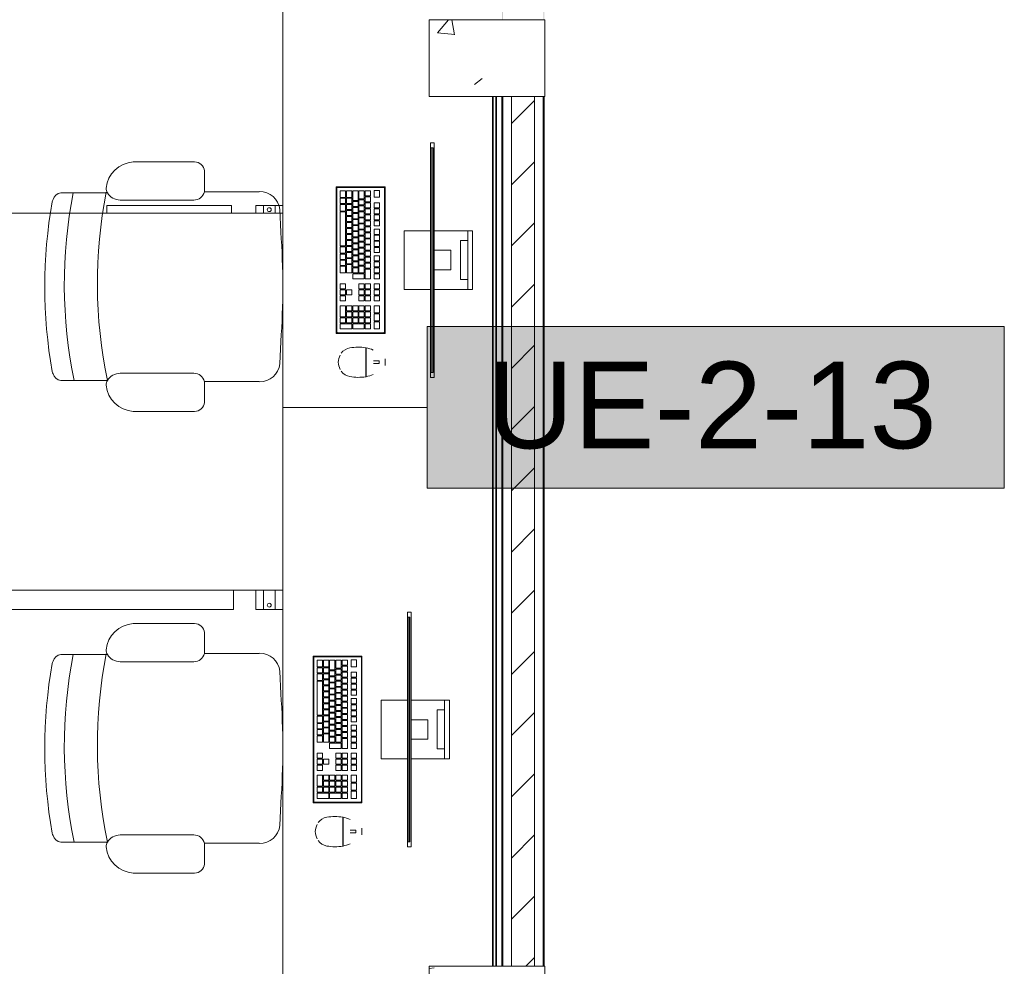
# Model space of a CAD drawing. Header units: metres. Extents: x 1.7 to 42.3, y -72.9 to -47.6.
# Tile 202 of 216: x 38.8 to 41.4, y -63.7 to -61.3. Entities that reach past the tile are written whole.
import ezdxf

# ---------------------------------------------------------------- set-up
doc = ezdxf.new("R2010")
doc.units = ezdxf.units.M
for name, color, linetype, lineweight in [('A-COLS', 7, 'Continuous', 18), ('A-FLOR', 7, 'Continuous', 18), ('A-GENM', 7, 'Continuous', 18), ('A-WALL', 7, 'Continuous', 18), ('A-WALL-PATT', 7, 'Continuous', 18), ('I-FURN', 7, 'Continuous', 18), ('M-EQPM', 7, 'Continuous', 18), ('S-COLS', 7, 'Continuous', 18)]:
    doc.layers.add(name, color=color, linetype=linetype, lineweight=lineweight)
doc.layers.add('M-EQPM-IDEN', color=1, linetype='Continuous', lineweight=9, true_color=0xff0000)
doc.styles.add('Arial_2', font='arial.ttf', dxfattribs={"height": 0.225})
pattern_1 = [(50, (21.555, -62.9), (0.5465545, -0.047815), [0.05715, -0.62865]), (355, (21.555, -62.9), (-0.105728, 0.573166), [0.04572, -0.50292]), (100.451, (21.601, -62.904), (0.440828, 0.525349), [0.04857, -0.53427]), (46.184, (21.555, -62.748), (0.813237, -0.12613), [0.08573, -0.94298]), (96.636, (21.623, -62.758), (0.712212, 0.742287), [0.07286, -0.80141]), (351.184, (21.555, -62.748), (0.712217, 0.742274), [0.06858, -0.75438]), (21, (21.631, -62.786), (0.454846, -0.306795), [0.05715, -0.62865]), (326, (21.631, -62.786), (0.185405, 0.55256), [0.04572, -0.50292]), (71.451, (21.669, -62.811), (0.640251, 0.245763), [0.04857, -0.53427]), (37.5, (21.555, -62.9), (0.009261, 0.2536672), [0.02515, -0.47168, 0.02515, -0.48539, -0.50482]), (37.5, (21.555, -62.9), (0.009261, 0.2536672), [-1.007, 0.02515, -0.47968]), (7.5, (21.555, -62.9), (0.2004558, 0.300546), [0.02515, -0.26594, 0.02515, -0.46025, -0.1924]), (7.5, (21.555, -62.9), (0.2004558, 0.300546), [-0.77648, 0.02515, -0.16726]), (327.5, (21.385, -62.9), (0.4067682, -0.0171882), [0.02515, -0.16535, 0.02515, -0.56921, -0.78867]), (327.5, (21.385, -62.9), (0.4067682, -0.0171882), [-0.78486, 0.02515, -0.76352]), (317.5, (21.309, -62.9), (0.444383, 0.0762794), [0.02515, -0.2225, 0.02515, -0.36957, -0.56007]), (317.5, (21.309, -62.9), (0.444383, 0.0762794), [-0.64237, 0.02515, -0.53492])]

# ---------------------------------------------------------------- blocks, each defined once
blk = doc.blocks.new('CADEIRA GIRATÓRIA OPERACIONAL COM BRAÇO - High Back Fully Upholstered-1902043-2PAV - FRIGORÍFICA')
at = {"layer": 'I-FURN', "color": 253, "true_color": 0xaaaaaa}
for p, q in [((-0.2439, 0.4559), (-0.2439, 0.5772)), ((0.2439, 0.5772), (0.2439, 0.4559)), ((-0.2252, 0.2315), (-0.2252, 0.4225)), ((0.2252, 0.2315), (0.2252, 0.4225)), ((-0.3242, 0.2293), (-0.3242, 0.3887)), ((0.3242, 0.3887), (0.3242, 0.2293)), ((-0.2469, 0.2036), (-0.3007, 0.2036)), ((-0.2469, 0.0612), (-0.2469, 0.2036)), ((0.2469, 0.2036), (0.2469, 0.0612)), ((0.3007, 0.2036), (0.2469, 0.2036)), ((-0.1421, 0.0052), (-0.2007, 0.0078)), ((0.2007, 0.0078), (0.1421, 0.0052))]:
    blk.add_line(p, q, dxfattribs=at)
for centre, radius, start, end in [((0, -0.6572), 1.2757, 80.0509, 99.9491), ((-0.2192, 0.5734), 0.0249, 107.2911, 171.2069), ((-0.1985, 0.5252), 0.0773, 106.4694, 111.3458), ((0.1985, 0.5252), 0.0773, 68.6542, 73.5306), ((0.2192, 0.5734), 0.0249, 8.7931, 72.7089), ((0.0063, -0.6682), 1.236, 78.9173, 101.6771), ((0.0083, -0.7541), 1.236, 78.9173, 101.7706), ((-0.2492, 0.3843), 0.0751, 95.2194, 176.6169), ((-0.2543, 0.4408), 0.0184, 55.2455, 95.2194), ((-0.2643, 0.4225), 0.0391, 0, 58.5107), ((0.2643, 0.4225), 0.0391, 121.4893, 180), ((0.2543, 0.4408), 0.0184, 84.7806, 124.7545), ((0.2543, 0.4408), 0.0184, 84.7806, 124.7545), ((0.2492, 0.3843), 0.0751, 3.3831, 84.7806), ((-0.2539, 0.2315), 0.0287, 284.0881, 0), ((0.2539, 0.2315), 0.0287, 180, 255.9119), ((-0.2983, 0.2293), 0.0259, 180, 264.7241), ((0.2983, 0.2293), 0.0259, 275.2759, 0), ((-0.195, 0.0595), 0.052, 178.1312, 263.7247), ((0.195, 0.0595), 0.052, 276.2753, 1.8688), ((0, 1.953), 1.953, 265.8275, 274.1725)]:
    blk.add_arc(centre, radius, start, end, dxfattribs=at)
blk = doc.blocks.new('COMPUTADOR_ TECLADO_MONITOR_MOUSE - Keyboard-2902647-2PAV - FRIGORÍFICA')
at = {"layer": 'A-GENM', "color": 253, "true_color": 0xaaaaaa}
for p, q in [((0.0762, 0.2274), (-0.0762, 0.2274)), ((-0.0762, 0.2274), (-0.0762, 0.2147)), ((-0.0762, 0.2147), (0.0762, 0.2147)), ((-0.0762, 0.2084), (-0.0762, 0.2147)), ((-0.0762, 0.1278), (-0.0762, 0.2084)), ((0.0508, 0.2147), (-0.0508, 0.2147)), ((-0.0508, 0.2147), (-0.0508, 0.1957)), ((0.0508, 0.1957), (0.0508, 0.2147)), ((0.0762, 0.2147), (0.0762, 0.2274)), ((0.0762, 0.2147), (0.0762, 0.2084)), ((0.0762, 0.2084), (0.0762, 0.1278)), ((-0.0508, 0.1957), (0.0508, 0.1957)), ((0.0254, 0.1711), (-0.0254, 0.1711)), ((-0.0254, 0.1711), (-0.0254, 0.1278)), ((0.0254, 0.1278), (0.0254, 0.1711)), ((0.3048, 0.1278), (-0.3048, 0.1278)), ((-0.3048, 0.1278), (-0.3048, 0.1183)), ((-0.3048, 0.1183), (-0.2921, 0.1183)), ((-0.2921, 0.1183), (-0.2921, 0.1246)), ((-0.2921, 0.1246), (0.2921, 0.1246)), ((0.2921, 0.1246), (-0.2921, 0.1246)), ((-0.2921, 0.1246), (-0.2921, 0.1214)), ((-0.2921, 0.1214), (0.2921, 0.1214)), ((0.2921, 0.1183), (-0.2921, 0.1183)), ((-0.0762, 0.0496), (-0.0762, 0.1183)), ((-0.0254, 0.1278), (0.0254, 0.1278)), ((0.0762, 0.1183), (0.0762, 0.0496)), ((0.2921, 0.1246), (0.2921, 0.1183)), ((0.2921, 0.1214), (0.2921, 0.1246)), ((0.2921, 0.1183), (0.3048, 0.1183)), ((0.3048, 0.1183), (0.3048, 0.1278)), ((-0.0762, 0.0496), (0.0762, 0.0496)), ((-0.1905, 0), (0.1905, 0)), ((-0.1905, -0.127), (-0.1905, 0)), ((-0.1889, -0.0032), (-0.1889, -0.1238)), ((0.1873, -0.0016), (-0.1873, -0.0016)), ((-0.1632, -0.0146), (-0.1808, -0.0146)), ((-0.1808, -0.0146), (-0.1808, -0.0285)), ((-0.1632, -0.0285), (-0.1632, -0.0146)), ((-0.1358, -0.0146), (-0.149, -0.0146)), ((-0.149, -0.0146), (-0.149, -0.0285)), ((-0.1358, -0.0285), (-0.1358, -0.0146)), ((-0.1201, -0.0146), (-0.1333, -0.0146)), ((-0.1333, -0.0146), (-0.1333, -0.0285)), ((-0.1201, -0.0285), (-0.1201, -0.0146)), ((-0.1044, -0.0146), (-0.1177, -0.0146)), ((-0.1177, -0.0146), (-0.1177, -0.0285)), ((-0.1044, -0.0285), (-0.1044, -0.0146)), ((-0.0887, -0.0146), (-0.102, -0.0146)), ((-0.102, -0.0146), (-0.102, -0.0285)), ((-0.0887, -0.0285), (-0.0887, -0.0146)), ((-0.0668, -0.0146), (-0.0801, -0.0146)), ((-0.0801, -0.0146), (-0.0801, -0.0285)), ((-0.0668, -0.0285), (-0.0668, -0.0146)), ((-0.0512, -0.0146), (-0.0644, -0.0146)), ((-0.0644, -0.0146), (-0.0644, -0.0285)), ((-0.0512, -0.0285), (-0.0512, -0.0146)), ((-0.0355, -0.0146), (-0.0488, -0.0146)), ((-0.0488, -0.0146), (-0.0488, -0.0285)), ((-0.0355, -0.0285), (-0.0355, -0.0146)), ((-0.0198, -0.0146), (-0.0331, -0.0146)), ((-0.0331, -0.0146), (-0.0331, -0.0285)), ((-0.0198, -0.0285), (-0.0198, -0.0146)), ((0.0021, -0.0146), (-0.0112, -0.0146)), ((-0.0112, -0.0146), (-0.0112, -0.0285)), ((0.0021, -0.0285), (0.0021, -0.0146)), ((0.0177, -0.0146), (0.0045, -0.0146)), ((0.0045, -0.0146), (0.0045, -0.0285)), ((0.0177, -0.0285), (0.0177, -0.0146)), ((0.0334, -0.0146), (0.0202, -0.0146)), ((0.0202, -0.0146), (0.0202, -0.0285)), ((0.0334, -0.0285), (0.0334, -0.0146)), ((0.0491, -0.0146), (0.0358, -0.0146)), ((0.0358, -0.0146), (0.0358, -0.0285)), ((0.0491, -0.0285), (0.0491, -0.0146)), ((0.075, -0.0146), (0.0617, -0.0146)), ((0.0617, -0.0146), (0.0617, -0.0285)), ((0.075, -0.0285), (0.075, -0.0146)), ((0.0906, -0.0146), (0.0774, -0.0146)), ((0.0774, -0.0146), (0.0774, -0.0285)), ((0.0906, -0.0285), (0.0906, -0.0146)), ((0.1063, -0.0146), (0.093, -0.0146)), ((0.093, -0.0146), (0.093, -0.0285)), ((0.1063, -0.0285), (0.1063, -0.0146)), ((0.1372, -0.0146), (0.1188, -0.0146)), ((0.1188, -0.0146), (0.1188, -0.0285)), ((0.1372, -0.0285), (0.1372, -0.0146)), ((0.1581, -0.0146), (0.1398, -0.0146)), ((0.1398, -0.0146), (0.1398, -0.0285)), ((0.1581, -0.0285), (0.1581, -0.0146)), ((0.1791, -0.0146), (0.1607, -0.0146)), ((0.1607, -0.0146), (0.1607, -0.0285)), ((0.1791, -0.0285), (0.1791, -0.0146)), ((0.1889, -0.1238), (0.1889, -0.0032)), ((0.1905, 0), (0.1905, -0.127)), ((0.2742, 0), (0.2569, 0)), ((0.2686, -0.0156), (0.2622, -0.0156)), ((0.2622, -0.0156), (0.2622, -0.0303)), ((0.2686, -0.0303), (0.2686, -0.0156)), ((-0.1808, -0.0285), (-0.1632, -0.0285)), ((-0.1671, -0.0376), (-0.1804, -0.0376)), ((-0.1804, -0.0376), (-0.1804, -0.0515)), ((-0.1671, -0.0515), (-0.1671, -0.0376)), ((-0.1514, -0.0376), (-0.1647, -0.0376)), ((-0.1647, -0.0376), (-0.1647, -0.0515)), ((-0.1514, -0.0515), (-0.1514, -0.0376)), ((-0.149, -0.0285), (-0.1358, -0.0285)), ((-0.1358, -0.0376), (-0.149, -0.0376)), ((-0.149, -0.0376), (-0.149, -0.0515)), ((-0.1358, -0.0515), (-0.1358, -0.0376)), ((-0.1333, -0.0285), (-0.1201, -0.0285)), ((-0.1201, -0.0376), (-0.1333, -0.0376)), ((-0.1333, -0.0376), (-0.1333, -0.0515)), ((-0.1201, -0.0515), (-0.1201, -0.0376)), ((-0.1177, -0.0285), (-0.1044, -0.0285)), ((-0.1044, -0.0376), (-0.1177, -0.0376)), ((-0.1177, -0.0376), (-0.1177, -0.0515)), ((-0.1044, -0.0515), (-0.1044, -0.0376)), ((-0.102, -0.0285), (-0.0887, -0.0285)), ((-0.0887, -0.0376), (-0.102, -0.0376)), ((-0.102, -0.0376), (-0.102, -0.0515)), ((-0.0887, -0.0515), (-0.0887, -0.0376)), ((-0.0731, -0.0376), (-0.0863, -0.0376)), ((-0.0863, -0.0376), (-0.0863, -0.0515)), ((-0.0801, -0.0285), (-0.0668, -0.0285)), ((-0.0731, -0.0515), (-0.0731, -0.0376)), ((-0.0574, -0.0376), (-0.0706, -0.0376)), ((-0.0706, -0.0376), (-0.0706, -0.0515)), ((-0.0644, -0.0285), (-0.0512, -0.0285)), ((-0.0574, -0.0515), (-0.0574, -0.0376)), ((-0.0417, -0.0376), (-0.055, -0.0376)), ((-0.055, -0.0376), (-0.055, -0.0515)), ((-0.0488, -0.0285), (-0.0355, -0.0285)), ((-0.0417, -0.0515), (-0.0417, -0.0376)), ((-0.026, -0.0376), (-0.0393, -0.0376)), ((-0.0393, -0.0376), (-0.0393, -0.0515)), ((-0.0331, -0.0285), (-0.0198, -0.0285)), ((-0.026, -0.0515), (-0.026, -0.0376)), ((-0.0103, -0.0376), (-0.0236, -0.0376)), ((-0.0236, -0.0376), (-0.0236, -0.0515)), ((-0.0112, -0.0285), (0.0021, -0.0285)), ((-0.0103, -0.0515), (-0.0103, -0.0376)), ((0.0053, -0.0376), (-0.0079, -0.0376)), ((-0.0079, -0.0376), (-0.0079, -0.0515)), ((0.0045, -0.0285), (0.0177, -0.0285)), ((0.0053, -0.0515), (0.0053, -0.0376)), ((0.021, -0.0376), (0.0077, -0.0376)), ((0.0077, -0.0376), (0.0077, -0.0515)), ((0.0202, -0.0285), (0.0334, -0.0285)), ((0.021, -0.0515), (0.021, -0.0376)), ((0.0491, -0.0376), (0.0234, -0.0376)), ((0.0234, -0.0376), (0.0234, -0.0515)), ((0.0358, -0.0285), (0.0491, -0.0285)), ((0.0491, -0.0515), (0.0491, -0.0376)), ((0.0617, -0.0285), (0.075, -0.0285)), ((0.075, -0.0376), (0.0617, -0.0376)), ((0.0617, -0.0376), (0.0617, -0.0515)), ((0.075, -0.0515), (0.075, -0.0376)), ((0.0774, -0.0285), (0.0906, -0.0285)), ((0.0906, -0.0376), (0.0774, -0.0376)), ((0.0774, -0.0376), (0.0774, -0.0515)), ((0.0906, -0.0515), (0.0906, -0.0376)), ((0.093, -0.0285), (0.1063, -0.0285)), ((0.1063, -0.0376), (0.093, -0.0376)), ((0.093, -0.0376), (0.093, -0.0515)), ((0.1063, -0.0515), (0.1063, -0.0376)), ((0.1188, -0.0285), (0.1372, -0.0285)), ((0.1321, -0.0376), (0.1188, -0.0376)), ((0.1188, -0.0376), (0.1188, -0.0515)), ((0.1321, -0.0515), (0.1321, -0.0376)), ((0.1477, -0.0376), (0.1345, -0.0376)), ((0.1345, -0.0376), (0.1345, -0.0515)), ((0.1398, -0.0285), (0.1581, -0.0285)), ((0.1477, -0.0515), (0.1477, -0.0376)), ((0.1634, -0.0376), (0.1501, -0.0376)), ((0.1501, -0.0376), (0.1501, -0.0515)), ((0.1607, -0.0285), (0.1791, -0.0285)), ((0.1634, -0.0515), (0.1634, -0.0376)), ((0.1791, -0.0376), (0.1658, -0.0376)), ((0.1658, -0.0376), (0.1658, -0.0515)), ((0.1791, -0.0515), (0.1791, -0.0376)), ((0.3031, -0.0502), (0.228, -0.0502)), ((0.303, -0.0493), (0.2281, -0.0493)), ((0.229, -0.0493), (0.229, -0.0502)), ((0.229, -0.0502), (0.229, -0.0493)), ((0.3022, -0.0502), (0.3022, -0.0493)), ((0.3022, -0.0493), (0.3022, -0.0502)), ((-0.1804, -0.0515), (-0.1671, -0.0515)), ((-0.1591, -0.0539), (-0.1804, -0.0539)), ((-0.1804, -0.0539), (-0.1804, -0.0678)), ((-0.1804, -0.0678), (-0.1591, -0.0678)), ((-0.1547, -0.0702), (-0.1804, -0.0702)), ((-0.1804, -0.0702), (-0.1804, -0.0841)), ((-0.1647, -0.0515), (-0.1514, -0.0515)), ((-0.1591, -0.0678), (-0.1591, -0.0539)), ((-0.1434, -0.0539), (-0.1566, -0.0539)), ((-0.1566, -0.0539), (-0.1566, -0.0678)), ((-0.1566, -0.0678), (-0.1434, -0.0678)), ((-0.1547, -0.0841), (-0.1547, -0.0702)), ((-0.139, -0.0702), (-0.1523, -0.0702)), ((-0.1523, -0.0702), (-0.1523, -0.0841)), ((-0.149, -0.0515), (-0.1358, -0.0515)), ((-0.1434, -0.0678), (-0.1434, -0.0539)), ((-0.1277, -0.0539), (-0.141, -0.0539)), ((-0.141, -0.0539), (-0.141, -0.0678)), ((-0.141, -0.0678), (-0.1277, -0.0678)), ((-0.139, -0.0841), (-0.139, -0.0702)), ((-0.1233, -0.0702), (-0.1366, -0.0702)), ((-0.1366, -0.0702), (-0.1366, -0.0841)), ((-0.1333, -0.0515), (-0.1201, -0.0515)), ((-0.1277, -0.0678), (-0.1277, -0.0539)), ((-0.112, -0.0539), (-0.1253, -0.0539)), ((-0.1253, -0.0539), (-0.1253, -0.0678)), ((-0.1253, -0.0678), (-0.112, -0.0678)), ((-0.1233, -0.0841), (-0.1233, -0.0702)), ((-0.1076, -0.0702), (-0.1209, -0.0702)), ((-0.1209, -0.0702), (-0.1209, -0.0841)), ((-0.1177, -0.0515), (-0.1044, -0.0515)), ((-0.112, -0.0678), (-0.112, -0.0539)), ((-0.0964, -0.0539), (-0.1096, -0.0539)), ((-0.1096, -0.0539), (-0.1096, -0.0678)), ((-0.1096, -0.0678), (-0.0964, -0.0678)), ((-0.1076, -0.0841), (-0.1076, -0.0702)), ((-0.092, -0.0702), (-0.1052, -0.0702)), ((-0.1052, -0.0702), (-0.1052, -0.0841)), ((-0.102, -0.0515), (-0.0887, -0.0515)), ((-0.0964, -0.0678), (-0.0964, -0.0539)), ((-0.0807, -0.0539), (-0.0939, -0.0539)), ((-0.0939, -0.0539), (-0.0939, -0.0678)), ((-0.0939, -0.0678), (-0.0807, -0.0678)), ((-0.092, -0.0841), (-0.092, -0.0702)), ((-0.0763, -0.0702), (-0.0896, -0.0702)), ((-0.0896, -0.0702), (-0.0896, -0.0841)), ((-0.0863, -0.0515), (-0.0731, -0.0515)), ((-0.0807, -0.0678), (-0.0807, -0.0539)), ((-0.065, -0.0539), (-0.0783, -0.0539)), ((-0.0783, -0.0539), (-0.0783, -0.0678)), ((-0.0783, -0.0678), (-0.065, -0.0678)), ((-0.0763, -0.0841), (-0.0763, -0.0702)), ((-0.0606, -0.0702), (-0.0739, -0.0702)), ((-0.0739, -0.0702), (-0.0739, -0.0841)), ((-0.0706, -0.0515), (-0.0574, -0.0515)), ((-0.065, -0.0678), (-0.065, -0.0539)), ((-0.0493, -0.0539), (-0.0626, -0.0539)), ((-0.0626, -0.0539), (-0.0626, -0.0678)), ((-0.0626, -0.0678), (-0.0493, -0.0678)), ((-0.0606, -0.0841), (-0.0606, -0.0702)), ((-0.0449, -0.0702), (-0.0582, -0.0702)), ((-0.0582, -0.0702), (-0.0582, -0.0841)), ((-0.055, -0.0515), (-0.0417, -0.0515)), ((-0.0493, -0.0678), (-0.0493, -0.0539)), ((-0.0336, -0.0539), (-0.0469, -0.0539)), ((-0.0469, -0.0539), (-0.0469, -0.0678)), ((-0.0469, -0.0678), (-0.0336, -0.0678)), ((-0.0449, -0.0841), (-0.0449, -0.0702)), ((-0.0293, -0.0702), (-0.0425, -0.0702)), ((-0.0425, -0.0702), (-0.0425, -0.0841)), ((-0.0393, -0.0515), (-0.026, -0.0515)), ((-0.0336, -0.0678), (-0.0336, -0.0539)), ((-0.018, -0.0539), (-0.0312, -0.0539)), ((-0.0312, -0.0539), (-0.0312, -0.0678)), ((-0.0312, -0.0678), (-0.018, -0.0678)), ((-0.0293, -0.0841), (-0.0293, -0.0702)), ((-0.0136, -0.0702), (-0.0268, -0.0702)), ((-0.0268, -0.0702), (-0.0268, -0.0841)), ((-0.0236, -0.0515), (-0.0103, -0.0515)), ((-0.018, -0.0678), (-0.018, -0.0539)), ((-0.0023, -0.0539), (-0.0156, -0.0539)), ((-0.0156, -0.0539), (-0.0156, -0.0678)), ((-0.0156, -0.0678), (-0.0023, -0.0678)), ((-0.0136, -0.0841), (-0.0136, -0.0702)), ((0.0021, -0.0702), (-0.0112, -0.0702)), ((-0.0112, -0.0702), (-0.0112, -0.0841)), ((-0.0079, -0.0515), (0.0053, -0.0515)), ((-0.0023, -0.0678), (-0.0023, -0.0539)), ((0.0134, -0.0539), (0.0001, -0.0539)), ((0.0001, -0.0539), (0.0001, -0.0678)), ((0.0001, -0.0678), (0.0134, -0.0678)), ((0.0021, -0.0841), (0.0021, -0.0702)), ((0.0178, -0.0702), (0.0045, -0.0702)), ((0.0045, -0.0702), (0.0045, -0.0841)), ((0.0077, -0.0515), (0.021, -0.0515)), ((0.0134, -0.0678), (0.0134, -0.0539)), ((0.0334, -0.0539), (0.0158, -0.0539)), ((0.0158, -0.0539), (0.0158, -0.0678)), ((0.0158, -0.0678), (0.0334, -0.0678)), ((0.0178, -0.0841), (0.0178, -0.0702)), ((0.0334, -0.0702), (0.0202, -0.0702)), ((0.0202, -0.0702), (0.0202, -0.0841)), ((0.0234, -0.0515), (0.0491, -0.0515)), ((0.0334, -0.0678), (0.0334, -0.0539)), ((0.0334, -0.0841), (0.0334, -0.0702)), ((0.0491, -0.0539), (0.0359, -0.0539)), ((0.0359, -0.0539), (0.0359, -0.0841)), ((0.0491, -0.0841), (0.0491, -0.0539)), ((0.0617, -0.0515), (0.075, -0.0515)), ((0.0617, -0.0539), (0.0617, -0.0678)), ((0.075, -0.0539), (0.0617, -0.0539)), ((0.0617, -0.0678), (0.075, -0.0678)), ((0.075, -0.0678), (0.075, -0.0539)), ((0.0774, -0.0515), (0.0906, -0.0515)), ((0.0774, -0.0539), (0.0774, -0.0678)), ((0.0906, -0.0539), (0.0774, -0.0539)), ((0.0774, -0.0678), (0.0906, -0.0678)), ((0.0906, -0.0678), (0.0906, -0.0539)), ((0.093, -0.0515), (0.1063, -0.0515)), ((0.093, -0.0539), (0.093, -0.0678)), ((0.1063, -0.0539), (0.093, -0.0539)), ((0.093, -0.0678), (0.1063, -0.0678)), ((0.1063, -0.0678), (0.1063, -0.0539)), ((0.1188, -0.0515), (0.1321, -0.0515)), ((0.1321, -0.0539), (0.1188, -0.0539)), ((0.1188, -0.0539), (0.1188, -0.0678)), ((0.1188, -0.0678), (0.1321, -0.0678)), ((0.1321, -0.0702), (0.1188, -0.0702)), ((0.1188, -0.0702), (0.1188, -0.0841)), ((0.1321, -0.0678), (0.1321, -0.0539)), ((0.1321, -0.0841), (0.1321, -0.0702)), ((0.1345, -0.0515), (0.1477, -0.0515)), ((0.1477, -0.0539), (0.1345, -0.0539)), ((0.1345, -0.0539), (0.1345, -0.0678)), ((0.1345, -0.0678), (0.1477, -0.0678)), ((0.1477, -0.0702), (0.1345, -0.0702)), ((0.1345, -0.0702), (0.1345, -0.0841)), ((0.1477, -0.0678), (0.1477, -0.0539)), ((0.1477, -0.0841), (0.1477, -0.0702)), ((0.1501, -0.0515), (0.1634, -0.0515)), ((0.1634, -0.0539), (0.1501, -0.0539)), ((0.1501, -0.0539), (0.1501, -0.0678)), ((0.1501, -0.0678), (0.1634, -0.0678)), ((0.1634, -0.0702), (0.1501, -0.0702)), ((0.1501, -0.0702), (0.1501, -0.0841)), ((0.1634, -0.0678), (0.1634, -0.0539)), ((0.1634, -0.0841), (0.1634, -0.0702)), ((0.1658, -0.0515), (0.1791, -0.0515)), ((0.1791, -0.0539), (0.1658, -0.0539)), ((0.1658, -0.0539), (0.1658, -0.0841)), ((0.1791, -0.0841), (0.1791, -0.0539)), ((-0.1804, -0.0841), (-0.1547, -0.0841)), ((-0.163, -0.0865), (-0.1804, -0.0865)), ((-0.1804, -0.0865), (-0.1804, -0.1004)), ((-0.1804, -0.1004), (-0.163, -0.1004)), ((-0.163, -0.1004), (-0.163, -0.0865)), ((-0.1473, -0.0865), (-0.1606, -0.0865)), ((-0.1606, -0.0865), (-0.1606, -0.1004)), ((-0.1606, -0.1004), (-0.1473, -0.1004)), ((-0.1523, -0.0841), (-0.139, -0.0841)), ((-0.1473, -0.1004), (-0.1473, -0.0865)), ((-0.1317, -0.0865), (-0.1449, -0.0865)), ((-0.1449, -0.0865), (-0.1449, -0.1004)), ((-0.1449, -0.1004), (-0.1317, -0.1004)), ((-0.1366, -0.0841), (-0.1233, -0.0841)), ((-0.1317, -0.1004), (-0.1317, -0.0865)), ((-0.116, -0.0865), (-0.1292, -0.0865)), ((-0.1292, -0.0865), (-0.1292, -0.1004)), ((-0.1292, -0.1004), (-0.116, -0.1004)), ((-0.1209, -0.0841), (-0.1076, -0.0841)), ((-0.116, -0.1004), (-0.116, -0.0865)), ((-0.1003, -0.0865), (-0.1136, -0.0865)), ((-0.1136, -0.0865), (-0.1136, -0.1004)), ((-0.1136, -0.1004), (-0.1003, -0.1004)), ((-0.1052, -0.0841), (-0.092, -0.0841)), ((-0.1003, -0.1004), (-0.1003, -0.0865)), ((-0.0846, -0.0865), (-0.0979, -0.0865)), ((-0.0979, -0.0865), (-0.0979, -0.1004)), ((-0.0979, -0.1004), (-0.0846, -0.1004)), ((-0.0896, -0.0841), (-0.0763, -0.0841)), ((-0.0846, -0.1004), (-0.0846, -0.0865)), ((-0.069, -0.0865), (-0.0822, -0.0865)), ((-0.0822, -0.0865), (-0.0822, -0.1004)), ((-0.0822, -0.1004), (-0.069, -0.1004)), ((-0.0739, -0.0841), (-0.0606, -0.0841)), ((-0.069, -0.1004), (-0.069, -0.0865)), ((-0.0533, -0.0865), (-0.0665, -0.0865)), ((-0.0665, -0.0865), (-0.0665, -0.1004)), ((-0.0665, -0.1004), (-0.0533, -0.1004)), ((-0.0582, -0.0841), (-0.0449, -0.0841)), ((-0.0533, -0.1004), (-0.0533, -0.0865)), ((-0.0376, -0.0865), (-0.0509, -0.0865)), ((-0.0509, -0.0865), (-0.0509, -0.1004)), ((-0.0509, -0.1004), (-0.0376, -0.1004)), ((-0.0425, -0.0841), (-0.0293, -0.0841)), ((-0.0376, -0.1004), (-0.0376, -0.0865)), ((-0.0219, -0.0865), (-0.0352, -0.0865)), ((-0.0352, -0.0865), (-0.0352, -0.1004)), ((-0.0352, -0.1004), (-0.0219, -0.1004)), ((-0.0268, -0.0841), (-0.0136, -0.0841)), ((-0.0219, -0.1004), (-0.0219, -0.0865)), ((-0.0062, -0.0865), (-0.0195, -0.0865)), ((-0.0195, -0.0865), (-0.0195, -0.1004)), ((-0.0195, -0.1004), (-0.0062, -0.1004)), ((-0.0112, -0.0841), (0.0021, -0.0841)), ((-0.0062, -0.1004), (-0.0062, -0.0865)), ((0.0094, -0.0865), (-0.0038, -0.0865)), ((-0.0038, -0.0865), (-0.0038, -0.1004)), ((-0.0038, -0.1004), (0.0094, -0.1004)), ((0.0045, -0.0841), (0.0178, -0.0841)), ((0.0094, -0.1004), (0.0094, -0.0865)), ((0.0334, -0.0865), (0.0118, -0.0865)), ((0.0118, -0.0865), (0.0118, -0.1004)), ((0.0118, -0.1004), (0.0334, -0.1004)), ((0.0202, -0.0841), (0.0334, -0.0841)), ((0.0334, -0.1004), (0.0334, -0.0865)), ((0.0359, -0.0841), (0.0491, -0.0841)), ((0.0906, -0.0865), (0.0774, -0.0865)), ((0.0774, -0.0865), (0.0774, -0.1004)), ((0.0774, -0.1004), (0.0906, -0.1004)), ((0.0906, -0.1004), (0.0906, -0.0865)), ((0.1188, -0.0841), (0.1321, -0.0841)), ((0.1321, -0.0865), (0.1188, -0.0865)), ((0.1188, -0.0865), (0.1188, -0.1004)), ((0.1188, -0.1004), (0.1321, -0.1004)), ((0.1321, -0.1004), (0.1321, -0.0865)), ((0.1345, -0.0841), (0.1477, -0.0841)), ((0.1477, -0.0865), (0.1345, -0.0865)), ((0.1345, -0.0865), (0.1345, -0.1004)), ((0.1345, -0.1004), (0.1477, -0.1004)), ((0.1477, -0.1004), (0.1477, -0.0865)), ((0.1501, -0.0841), (0.1634, -0.0841)), ((0.1634, -0.0865), (0.1501, -0.0865)), ((0.1501, -0.0865), (0.1501, -0.1004)), ((0.1501, -0.1004), (0.1634, -0.1004)), ((0.1634, -0.1004), (0.1634, -0.0865)), ((0.1658, -0.0841), (0.1791, -0.0841)), ((0.1791, -0.0865), (0.1658, -0.0865)), ((0.1658, -0.0865), (0.1658, -0.1167)), ((0.1791, -0.1167), (0.1791, -0.0865)), ((0.1905, -0.127), (-0.1905, -0.127)), ((-0.1873, -0.1254), (0.1873, -0.1254)), ((-0.163, -0.1028), (-0.1804, -0.1028)), ((-0.1804, -0.1028), (-0.1804, -0.1167)), ((-0.1804, -0.1167), (-0.163, -0.1167)), ((-0.163, -0.1167), (-0.163, -0.1028)), ((-0.1473, -0.1028), (-0.1606, -0.1028)), ((-0.1606, -0.1028), (-0.1606, -0.1167)), ((-0.1606, -0.1167), (-0.1473, -0.1167)), ((-0.1473, -0.1167), (-0.1473, -0.1028)), ((-0.1275, -0.1028), (-0.1449, -0.1028)), ((-0.1449, -0.1028), (-0.1449, -0.1167)), ((-0.1449, -0.1167), (-0.1275, -0.1167)), ((-0.1275, -0.1167), (-0.1275, -0.1028)), ((-0.0372, -0.1028), (-0.1251, -0.1028)), ((-0.1251, -0.1028), (-0.1251, -0.1167)), ((-0.1251, -0.1167), (-0.0372, -0.1167)), ((-0.0372, -0.1167), (-0.0372, -0.1028)), ((-0.0176, -0.1028), (-0.0348, -0.1028)), ((-0.0348, -0.1028), (-0.0348, -0.1167)), ((-0.0348, -0.1167), (-0.0176, -0.1167)), ((-0.0176, -0.1167), (-0.0176, -0.1028)), ((-0.0019, -0.1028), (-0.0152, -0.1028)), ((-0.0152, -0.1028), (-0.0152, -0.1167)), ((-0.0152, -0.1167), (-0.0019, -0.1167)), ((-0.0019, -0.1167), (-0.0019, -0.1028)), ((0.0138, -0.1028), (0.0005, -0.1028)), ((0.0005, -0.1028), (0.0005, -0.1167)), ((0.0005, -0.1167), (0.0138, -0.1167)), ((0.0138, -0.1167), (0.0138, -0.1028)), ((0.0334, -0.1028), (0.0162, -0.1028)), ((0.0162, -0.1028), (0.0162, -0.1167)), ((0.0162, -0.1167), (0.0334, -0.1167)), ((0.0334, -0.1167), (0.0334, -0.1028)), ((0.0617, -0.1028), (0.0617, -0.1167)), ((0.075, -0.1028), (0.0617, -0.1028)), ((0.0617, -0.1167), (0.075, -0.1167)), ((0.075, -0.1167), (0.075, -0.1028)), ((0.0774, -0.1028), (0.0774, -0.1167)), ((0.0906, -0.1028), (0.0774, -0.1028)), ((0.0774, -0.1167), (0.0906, -0.1167)), ((0.0906, -0.1167), (0.0906, -0.1028)), ((0.093, -0.1028), (0.093, -0.1167)), ((0.1063, -0.1028), (0.093, -0.1028)), ((0.093, -0.1167), (0.1063, -0.1167)), ((0.1063, -0.1167), (0.1063, -0.1028)), ((0.1477, -0.1028), (0.1188, -0.1028)), ((0.1188, -0.1028), (0.1188, -0.1167)), ((0.1188, -0.1167), (0.1477, -0.1167)), ((0.1477, -0.1167), (0.1477, -0.1028)), ((0.1634, -0.1028), (0.1501, -0.1028)), ((0.1501, -0.1028), (0.1501, -0.1167)), ((0.1501, -0.1167), (0.1634, -0.1167)), ((0.1634, -0.1167), (0.1634, -0.1028)), ((0.1658, -0.1167), (0.1791, -0.1167))]:
    blk.add_line(p, q, dxfattribs=at)
for centre, radius, start, end in [((-0.1873, -0.0032), 0.00159, 90, 180), ((0.1873, -0.0032), 0.00159, 0, 90), ((0.3509, -0.0704), 0.1246, 170.6435, 189.7343), ((0.3085, -0.0631), 0.0815, 156.5946, 170.2657), ((0.2227, -0.0631), 0.0815, 9.7343, 23.4054), ((0.1802, -0.0704), 0.1246, 350.2657, 9.3565), ((0.2619, -0.0857), 0.0343, 189.7343, 235.0949), ((0.2692, -0.0857), 0.0343, 304.9051, 350.2657), ((-0.1873, -0.1238), 0.00159, 180, 270), ((0.1873, -0.1238), 0.00159, 270, 0), ((0.2697, -0.0694), 0.0523, 244.5006, 265.4994), ((0.2615, -0.0694), 0.0523, 274.5006, 295.4994)]:
    blk.add_arc(centre, radius, start, end, dxfattribs=at)
blk = doc.blocks.new('Concreto-Retangular-Coluna - 20 X 30-8710685-2PAV - FRIGORÍFICA')
at = {"layer": 'S-COLS', "true_color": 0xaaaaaa}
h = blk.add_hatch(dxfattribs=at)
h.set_pattern_fill('FP_15', color=253, style=0, pattern_type=2)
h.set_pattern_definition([(320, (-1.515, 18.463), (-0.047815, -0.546555), [0.05715, -0.62865]), (265, (-1.515, 18.463), (0.573166, 0.105728), [0.04572, -0.50292]), (10.451, (-1.519, 18.418), (0.525349, -0.440828), [0.04857, -0.53427]), (316.184, (-1.362, 18.463), (-0.12613, -0.813237), [0.08572, -0.94297]), (6.636, (-1.373, 18.396), (0.742287, -0.712212), [0.07286, -0.80141]), (261.184, (-1.362, 18.463), (0.742274, -0.712217), [0.06858, -0.75438]), (291, (-1.4, 18.387), (-0.306795, -0.454846), [0.05715, -0.62865]), (236, (-1.4, 18.387), (0.55256, -0.185405), [0.04572, -0.50292]), (341.451, (-1.426, 18.349), (0.245763, -0.640251), [0.04857, -0.53427]), (307.5, (-1.515, 18.463), (0.2536672, -0.009261), [0.02515, -0.47168, 0.02515, -0.48539, -0.50483]), (307.5, (-1.515, 18.463), (0.2536672, -0.009261), [-1.007, 0.02515, -0.47968]), (277.5, (-1.515, 18.463), (0.300546, -0.200456), [0.02515, -0.26594, 0.02515, -0.46025, -0.19241]), (277.5, (-1.515, 18.463), (0.300546, -0.200456), [-0.77648, 0.02515, -0.16726]), (237.5, (-1.515, 18.633), (-0.0171882, -0.4067682), [0.02515, -0.16535, 0.02515, -0.56921, -0.78867]), (237.5, (-1.515, 18.633), (-0.0171882, -0.4067682), [-0.78486, 0.02515, -0.76352]), (227.5, (-1.515, 18.71), (0.0762794, -0.444383), [0.02515, -0.2225, 0.02515, -0.36957, -0.56007]), (227.5, (-1.515, 18.71), (0.0762794, -0.444383), [-0.64237, 0.02515, -0.53492])])
h.paths.add_polyline_path([(-0.1, -0.15), (0.1, -0.15), (0.1, 0.15), (-0.1, 0.15)])
at = {"layer": 'S-COLS', "color": 253, "true_color": 0xaaaaaa}
for p, q in [((0.1, 0.15), (-0.1, 0.15)), ((-0.1, 0.15), (-0.1, -0.15)), ((0.1, -0.15), (0.1, 0.15)), ((-0.1, -0.15), (0.1, -0.15))]:
    blk.add_line(p, q, dxfattribs=at)
blk = doc.blocks.new('Concreto-Retangular-Coluna - 20 X 30-V44-2PAV - FRIGORÍFICA')
at = {"layer": 'S-COLS', "true_color": 0xaaaaaa}
h = blk.add_hatch(dxfattribs=at)
h.set_pattern_fill('FP_30', color=253, style=0, pattern_type=2)
h.set_pattern_definition([(320, (0.9454, 18.463), (-0.047815, -0.546555), [0.05715, -0.62865]), (265, (0.9454, 18.463), (0.573166, 0.105728), [0.04572, -0.50292]), (10.451, (0.9414, 18.418), (0.525349, -0.440828), [0.04857, -0.53427]), (316.184, (1.098, 18.463), (-0.12613, -0.813237), [0.08572, -0.94297]), (6.636, (1.087, 18.396), (0.742287, -0.712212), [0.07286, -0.80141]), (261.184, (1.098, 18.463), (0.742274, -0.712217), [0.06858, -0.75438]), (291, (1.06, 18.387), (-0.306795, -0.454846), [0.05715, -0.62865]), (236, (1.06, 18.387), (0.55256, -0.185405), [0.04572, -0.50292]), (341.451, (1.034, 18.349), (0.245763, -0.640251), [0.04857, -0.53427]), (307.5, (0.94538, 18.463), (0.2536672, -0.009261), [0.02515, -0.47168, 0.02515, -0.48539, -0.50482]), (307.5, (0.94538, 18.463), (0.2536672, -0.009261), [-1.007, 0.02515, -0.47968]), (277.5, (0.94538, 18.463), (0.300546, -0.200456), [0.02515, -0.26594, 0.02515, -0.46025, -0.19241]), (277.5, (0.94538, 18.463), (0.300546, -0.200456), [-0.77648, 0.02515, -0.16726]), (237.5, (0.94538, 18.633), (-0.0171882, -0.4067682), [0.02515, -0.16535, 0.02515, -0.56921, -0.78867]), (237.5, (0.94538, 18.633), (-0.0171882, -0.4067682), [-0.78486, 0.02515, -0.76352]), (227.5, (0.94538, 18.71), (0.0762794, -0.444383), [0.02515, -0.2225, 0.02515, -0.36957, -0.56007]), (227.5, (0.94538, 18.71), (0.0762794, -0.444383), [-0.64237, 0.02515, -0.53492])])
h.paths.add_polyline_path([(-0.1, -0.15), (0.1, -0.15), (0.1, 0.15), (-0.1, 0.15)])
at = {"layer": 'S-COLS', "color": 253, "true_color": 0xaaaaaa}
for p, q in [((0.1, 0.15), (-0.1, 0.15)), ((-0.1, 0.15), (-0.1, -0.15)), ((0.1, -0.15), (0.1, 0.15)), ((-0.1, -0.15), (0.1, -0.15))]:
    blk.add_line(p, q, dxfattribs=at)
blk = doc.blocks.new('4 GRE - ESCOLA DE CINEMA E AUDIOVISUAL CINE REX R07_rvt-1-2PAV - FRIGORÍFICA')
at = {"layer": 'A-WALL-PATT', "true_color": 0xd4d4d4}
h = blk.add_hatch(dxfattribs=at)
h.set_pattern_fill('FP_1', color=254, style=0, pattern_type=2)
h.set_pattern_definition(pattern_1)
h.paths.add_polyline_path([(40.0597, -71.5933), (40.0598, -71.5933), (40.0598, -68.3629), (40.0573, -68.3629), (40.0573, -71.5933)])
h.paths.add_polyline_path([(40.0598, -68.1629), (40.0598, -65.9931), (40.0573, -65.9931), (40.0574, -68.1629)])
h.paths.add_polyline_path([(40.0573, -65.8631), (40.0598, -65.8631), (40.0598, -63.9454), (40.0573, -63.9454), (40.0573, -65.8465)])
h.paths.add_polyline_path([(40.0598, -63.7454), (40.0593, -61.4854), (40.0573, -61.4854), (40.0573, -63.7454), (40.0583, -63.7454)])
h.paths.add_polyline_path([(40.0594, -61.2854), (40.0598, -61.2854), (40.0598, -60.3554), (40.0573, -60.3554), (40.0573, -61.2854)])
h.paths.add_polyline_path([(40.0598, -60.3469), (40.0598, -57.7861), (40.0573, -57.7861), (40.0573, -60.3469)])
h.paths.add_polyline_path([(40.0573, -57.5861), (40.0598, -57.5861), (40.0598, -54.4968), (40.0573, -54.4968), (40.0573, -57.5475)])
h.paths.add_polyline_path([(40.0598, -54.2968), (40.0598, -51.2461), (40.0573, -51.2461), (40.0573, -54.2968), (40.059, -54.2968)])
h = blk.add_hatch(dxfattribs=at)
h.set_pattern_fill('FP_2', color=254, style=0, pattern_type=2)
h.set_pattern_definition([(45, (21.555, -62.9), (-0.0795495, 0.0795495), [])])
h.paths.add_polyline_path([(40.1423, -71.5933), (40.1423, -68.3629), (40.0823, -68.3629), (40.0823, -71.5933), (40.1413, -71.5933)])
h.paths.add_polyline_path([(40.1048, -68.1629), (40.1423, -68.1629), (40.1423, -63.9454), (40.0823, -63.9454), (40.0823, -68.1629)])
h.paths.add_polyline_path([(40.0823, -63.7454), (40.1423, -63.7454), (40.1423, -61.4854), (40.0823, -61.4854), (40.0823, -63.3568)])
h.paths.add_polyline_path([(40.0872, -61.2854), (40.1423, -61.2854), (40.1423, -57.7861), (40.0823, -57.7861), (40.0823, -61.2854)])
h.paths.add_polyline_path([(40.0823, -57.5861), (40.1423, -57.5861), (40.1423, -54.4968), (40.0823, -54.4968), (40.0823, -57.5475)])
h.paths.add_polyline_path([(40.0823, -54.2968), (40.1423, -54.2968), (40.1419, -51.2461), (40.0823, -51.2461), (40.0823, -54.2279)])
h = blk.add_hatch(dxfattribs=at)
h.set_pattern_fill('FP_1', color=254, style=0, pattern_type=2)
h.set_pattern_definition(pattern_1)
h.paths.add_polyline_path([(40.1648, -71.5933), (40.1673, -71.5933), (40.1673, -68.3629), (40.1648, -68.3629), (40.1648, -70.8259)])
h.paths.add_polyline_path([(40.1673, -68.1629), (40.1673, -63.9454), (40.1648, -63.9454), (40.1648, -68.1629)])
h.paths.add_polyline_path([(40.1648, -63.7454), (40.1673, -63.7454), (40.1673, -61.4854), (40.1648, -61.4854), (40.1648, -63.3568)])
h.paths.add_polyline_path([(40.1673, -61.2854), (40.1673, -57.7861), (40.1648, -57.7861), (40.1648, -61.2854)])
h.paths.add_polyline_path([(40.1648, -57.5861), (40.1673, -57.5861), (40.1673, -54.4968), (40.1648, -54.4968), (40.1648, -57.5475)])
h.paths.add_polyline_path([(40.1648, -54.2968), (40.1673, -54.2968), (40.1673, -51.2461), (40.1648, -51.2461), (40.1648, -54.2279)])
at = {"layer": 'A-FLOR', "color": 253, "true_color": 0xaaaaaa}
blk.add_line((39.4879, -60.3602), (39.4879, -65.8531), dxfattribs=at)
at = {"layer": 'A-WALL', "color": 253, "true_color": 0xaaaaaa}
for p, q in [((40.0329, -61.4854), (40.0329, -63.7454)), ((40.0344, -63.7454), (40.0344, -61.4854)), ((40.0414, -63.7454), (40.0414, -61.4854)), ((40.0429, -63.7454), (40.0429, -61.4854)), ((40.0573, -61.4854), (40.0573, -63.7454)), ((40.0598, -63.7454), (40.0598, -61.4854)), ((40.0823, -63.7454), (40.0823, -61.4854)), ((40.1423, -63.7454), (40.1423, -61.4854)), ((40.1648, -63.7454), (40.1648, -61.4854)), ((40.1673, -63.7454), (40.1673, -61.4854))]:
    blk.add_line(p, q, dxfattribs=at)
at = {"layer": 'A-GENM', "color": 253, "lineweight": 18, "true_color": 0xaaaaaa, "rotation": 269.9999999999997}
for p in [(39.7537, -61.9103), (39.6937, -63.1303)]:
    blk.add_blockref('COMPUTADOR_ TECLADO_MONITOR_MOUSE - Keyboard-2902647-2PAV - FRIGORÍFICA', p, dxfattribs=at)
at = {"layer": 'I-FURN', "color": 253, "lineweight": 18, "true_color": 0xaaaaaa, "rotation": 90.00000000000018}
for p in [(39.4879, -61.9794), (39.4879, -63.1794)]:
    blk.add_blockref('CADEIRA GIRATÓRIA OPERACIONAL COM BRAÇO - High Back Fully Upholstered-1902043-2PAV - FRIGORÍFICA', p, dxfattribs=at)
at = {"layer": 'S-COLS', "color": 253, "lineweight": 18, "true_color": 0xaaaaaa, "rotation": 90.00000000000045}
for name, p in [('Concreto-Retangular-Coluna - 20 X 30-8710685-2PAV - FRIGORÍFICA', (40.0185, -61.3854)), ('Concreto-Retangular-Coluna - 20 X 30-V44-2PAV - FRIGORÍFICA', (40.0185, -63.8454))]:
    blk.add_blockref(name, p, dxfattribs=at)
blk = doc.blocks.new('Family - P31-300004-2PAV - FRIGORÍFICA')
at = {"layer": 'S-COLS', "color": 253, "true_color": 0xaaaaaa}
for p, q in [((0.15, -0.1), (0.15, 0.1)), ((-0.15, -0.1), (0.15, -0.1))]:
    blk.add_line(p, q, dxfattribs=at)
blk = doc.blocks.new('Family - P31-301613-2PAV - FRIGORÍFICA')
at = {"layer": 'S-COLS', "color": 253, "true_color": 0xaaaaaa}
for p, q in [((0.15, -0.1), (0.15, 0.1)), ((-0.15, -0.1), (0.15, -0.1))]:
    blk.add_line(p, q, dxfattribs=at)
blk = doc.blocks.new('ESTRUTURAL CINE REX _011_IFC-1-2PAV - FRIGORÍFICA')
at = {"layer": 'A-COLS', "color": 253, "lineweight": 18, "true_color": 0xaaaaaa}
blk.add_blockref('Family - P31-301613-2PAV - FRIGORÍFICA', (40.0189, -61.3855), dxfattribs=at)
at = {"layer": 'S-COLS', "color": 253, "lineweight": 18, "true_color": 0xaaaaaa}
blk.add_blockref('Family - P31-300004-2PAV - FRIGORÍFICA', (40.0189, -61.3855), dxfattribs=at)
blk = doc.blocks.new('V8 duto alta 20-33_5kW - 28kW-773706-2PAV - FRIGORÍFICA')
at = {"layer": 'M-EQPM', "color": 1, "true_color": 0xff0000}
for p, q in [((-0.655, 0.575), (-0.635, 0.575)), ((-0.655, 0.575), (-0.655, 0.525)), ((-0.635, 0.575), (-0.605, 0.575)), ((-0.635, 0.525), (-0.635, 0.575)), ((-0.605, 0.575), (-0.585, 0.575)), ((-0.605, 0.575), (-0.605, 0.525)), ((-0.585, 0.575), (-0.585, 0.525)), ((-0.527, 0.575), (0.4766, 0.575)), ((-0.527, 0.525), (-0.527, 0.575)), ((0.4766, 0.575), (0.4766, 0.525)), ((0.585, 0.575), (0.605, 0.575)), ((0.585, 0.525), (0.585, 0.575)), ((0.605, 0.575), (0.635, 0.575)), ((0.605, 0.525), (0.605, 0.575)), ((0.635, 0.575), (0.655, 0.575)), ((0.635, 0.575), (0.635, 0.525)), ((0.655, 0.525), (0.655, 0.575)), ((0, 0.525), (-0.655, 0.525)), ((-0.655, 0.525), (-0.655, -0.455)), ((-0.655, -0.455), (-0.655, 0.525)), ((-0.655, 0.525), (0.655, 0.525)), ((0.655, 0.525), (0, 0.525)), ((0.655, -0.455), (0.655, 0.525)), ((0.655, 0.525), (0.655, -0.455)), ((0.695, 0.1703), (0.655, 0.1703)), ((0.695, 0.1481), (0.695, 0.1703)), ((0.655, 0.1481), (0.695, 0.1481)), ((0.695, 0.1172), (0.655, 0.1172)), ((0.695, 0.0852), (0.695, 0.1172)), ((0.655, 0.0852), (0.695, 0.0852)), ((0.695, 0.0125), (0.655, 0.0125)), ((0.695, -0.0125), (0.695, 0.0125)), ((0.655, -0.0125), (0.695, -0.0125)), ((-0.655, -0.455), (-0.655, -0.475)), ((-0.655, -0.455), (0.655, -0.455)), ((0.655, -0.455), (-0.655, -0.455)), ((-0.635, -0.475), (-0.635, -0.455)), ((-0.605, -0.455), (-0.605, -0.475)), ((-0.585, -0.455), (-0.585, -0.475)), ((-0.522, -0.455), (-0.522, -0.475)), ((-0.1981, -0.475), (-0.1981, -0.455)), ((0.084, -0.455), (0.084, -0.475)), ((0.4079, -0.475), (0.4079, -0.455)), ((0.585, -0.475), (0.585, -0.455)), ((0.605, -0.475), (0.605, -0.455)), ((0.635, -0.455), (0.635, -0.475)), ((0.655, -0.475), (0.655, -0.455)), ((-0.635, -0.475), (-0.655, -0.475)), ((-0.605, -0.475), (-0.635, -0.475)), ((-0.585, -0.475), (-0.605, -0.475)), ((-0.1981, -0.475), (-0.522, -0.475)), ((0.4079, -0.475), (0.084, -0.475)), ((0.605, -0.475), (0.585, -0.475)), ((0.635, -0.475), (0.605, -0.475)), ((0.655, -0.475), (0.635, -0.475))]:
    blk.add_line(p, q, dxfattribs=at)
for centre, start, end in [((-0.62, 0.564), 90, 270), ((-0.62, 0.564), 270, 90), ((0.62, 0.564), 90, 270), ((0.62, 0.564), 270, 90), ((-0.62, -0.464), 90, 270), ((-0.62, -0.464), 270, 90), ((0.62, -0.464), 90, 270), ((0.62, -0.464), 270, 90)]:
    blk.add_arc(centre, 0.005, start, end, dxfattribs=at)
blk = doc.blocks.new('M_Identificador de equipamento mecânico_BTS - Em caixas-817025-2PAV - FRIGORÍFICA')
at = {"layer": 'M-EQPM-IDEN', "true_color": 0xf5f5f5}
blk.add_hatch(color=7, dxfattribs=at).paths.add_polyline_path([(0.01, 0.0028), (0.01, -0.0028), (-0.01, -0.0028), (-0.01, 0.0028)])
at = {"layer": 'M-EQPM-IDEN'}
for p, q in [((0.01, 0.0028), (-0.01, 0.0028)), ((-0.01, 0.0028), (-0.01, -0.0028)), ((-0.01, 0.0028), (0.01, 0.0028)), ((-0.01, -0.0028), (-0.01, 0.0028)), ((0.01, -0.0028), (0.01, 0.0028)), ((0.01, 0.0028), (0.01, -0.0028)), ((-0.01, -0.0028), (0.01, -0.0028)), ((0.01, -0.0028), (-0.01, -0.0028))]:
    blk.add_line(p, q, dxfattribs=at)

msp = doc.modelspace()

# ---------------------------------------------------------------- linework, layer by layer
at = {"layer": 'M-EQPM-IDEN'}
msp.add_line((39.4877, -62.2933), (39.8631, -62.2933), dxfattribs=at)

# ---------------------------------------------------------------- block references
at = {"lineweight": 5}
for name in ['4 GRE - ESCOLA DE CINEMA E AUDIOVISUAL CINE REX R07_rvt-1-2PAV - FRIGORÍFICA', 'ESTRUTURAL CINE REX _011_IFC-1-2PAV - FRIGORÍFICA']:
    msp.add_blockref(name, (0, 0), dxfattribs=at)
at = {"layer": 'M-EQPM', "color": 1, "true_color": 0xff0000, "rotation": 180}
msp.add_blockref('V8 duto alta 20-33_5kW - 28kW-773706-2PAV - FRIGORÍFICA', (38.8327, -62.2433), dxfattribs=at)
at = {"layer": 'M-EQPM-IDEN', "xscale": 74.99999999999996, "yscale": 74.99999999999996, "zscale": 74.99999999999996}
msp.add_blockref('M_Identificador de equipamento mecânico_BTS - Em caixas-817025-2PAV - FRIGORÍFICA', (40.6131, -62.2933), dxfattribs=at)

# ---------------------------------------------------------------- texts
at = {"layer": 'M-EQPM-IDEN', "color": 7, "insert": (40.0173, -62.1745), "char_height": 0.225, "width": 1.437025, "attachment_point": 1, "style": 'Arial_2'}
msp.add_mtext('UE-2-13', dxfattribs=at)

doc.saveas('drawing.dxf')
